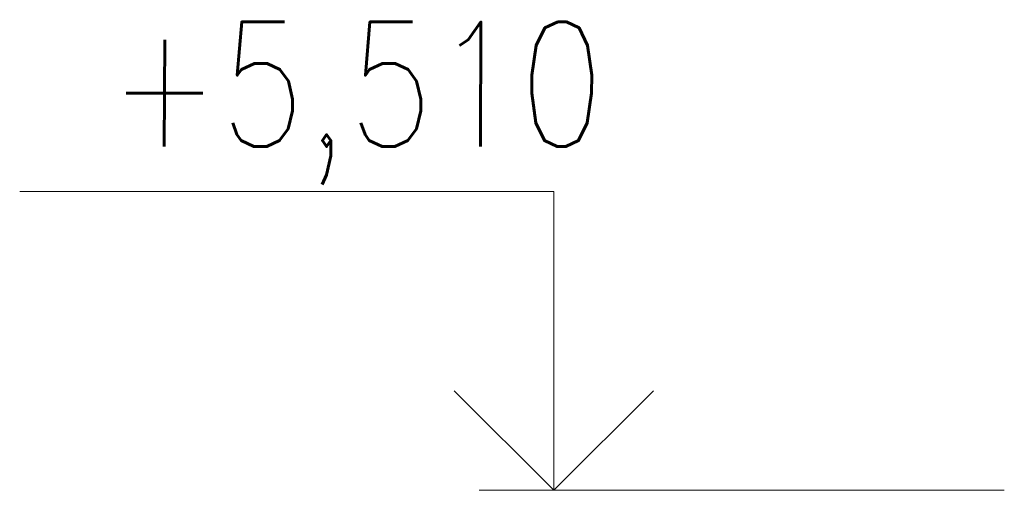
# Model space of a CAD drawing. Header units: millimetres. Extents: x 53645 to 137188, y 78097 to 135542.
# Tile 150 of 256: x 88646 to 90622, y 109190 to 110134. Entities that reach past the tile are written whole.
import ezdxf

# ---------------------------------------------------------------- set-up
doc = ezdxf.new("R2010")
doc.units = ezdxf.units.MM
doc.layers.add('mark', color=4, linetype='Continuous', lineweight=15)
doc.styles.add('GOST 2.304', font='CS_Gost2304.shx', dxfattribs={"width": 0.8, "oblique": 15})

msp = doc.modelspace()

# ---------------------------------------------------------------- linework, layer by layer
at = {"layer": 'mark', "linetype": 'Continuous', "ltscale": 100}
for points in [[(89717.7, 109789.9), (88645.7, 109789.9)], [(89717.7, 109189.9), (89717.7, 109789.9)], [(89717.7, 109189.9), (89517.7, 109389.9)], [(89717.7, 109189.9), (89917.7, 109389.9)], [(90621.6, 109189.9), (89567.7, 109189.9)]]:
    msp.add_lwpolyline(points, dxfattribs=at)

# ---------------------------------------------------------------- texts
at = {"layer": 'mark', "linetype": 'Continuous', "ltscale": 100, "insert": (88824.4, 110129.9), "char_height": 250, "width": 1215.72, "attachment_point": 1, "style": 'GOST 2.304'}
msp.add_mtext('\\Fsimplex.shx;\\W0.8000000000;\\Q0.2617993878;\\T1.0000000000;\\o\\l+5,510', dxfattribs=at)

doc.saveas('drawing.dxf')
